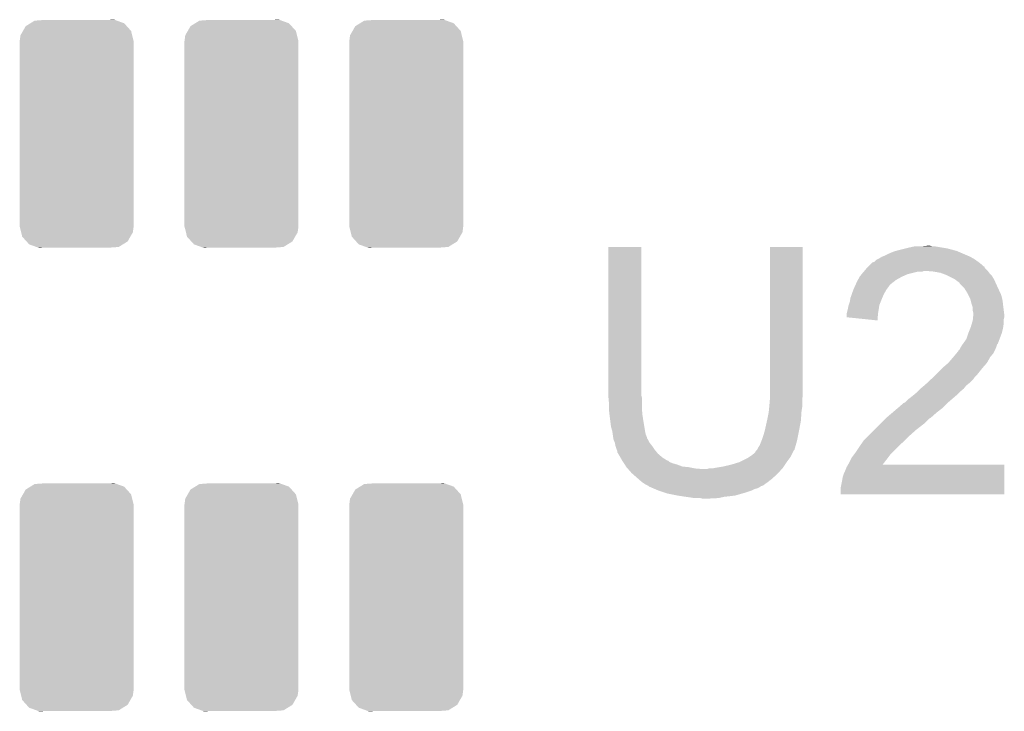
# Model space of a CAD drawing. Extents: x -0.05 to 0.95, y -0.15 to 1.54.
# Tile 24 of 27: x 0.42 to 0.57, y 1.27 to 1.38. Entities that reach past the tile are written whole.
import ezdxf

# ---------------------------------------------------------------- set-up
doc = ezdxf.new("R2010")
doc.units = 0
doc.layers.get('0').update_dxf_attribs({"linetype": 'CONTINUOUS'})
doc.layers.add('AMBIENT_26_CLICK_V100_GTO', color=14, linetype='CONTINUOUS')
doc.layers.add('AMBIENT_26_CLICK_V100_GTS', color=12, linetype='CONTINUOUS')

# ---------------------------------------------------------------- blocks, each defined once
blk = doc.blocks.new('CUSTOM_61')
for points in [[(-0.00792, 0.01672), (-0.00718, 0.01718), (0.00779, 0.01672), (0.00737, 0.01718)], [(-0.00718, 0.01718), (-0.00654, 0.01758), (0.00737, 0.01718), (0.00625, 0.01758)], [(-0.00654, 0.01758), (-0.00492, 0.0177), (0.00625, 0.01758), (0.00593, 0.0177)], [(0.00492, 0.0177), (0.00584, 0.01773), (0.00593, 0.0177), (0.00584, 0.01773)], [(-0.00885, 0.0144), (-0.00873, 0.01531), (0.00885, 0.0144), (0.00862, 0.01531)], [(-0.00873, 0.01531), (-0.00834, 0.01598), (0.00862, 0.01531), (0.00846, 0.01598)], [(-0.00834, 0.01598), (-0.00792, 0.01672), (0.00846, 0.01598), (0.00779, 0.01672)], [(-0.00885, 0.01435), (-0.00885, 0.0144), (0.00885, 0.01435), (0.00885, 0.0144)], [(-0.00885, -0.01435), (-0.00885, 0.01435), (0.00885, -0.01435), (0.00885, 0.01435)], [(-0.00885, -0.0144), (-0.00885, -0.01435), (0.00885, -0.0144), (0.00885, -0.01435)], [(-0.00862, -0.01531), (-0.00885, -0.0144), (0.00873, -0.01531), (0.00885, -0.0144)], [(-0.00846, -0.01598), (-0.00862, -0.01531), (0.00834, -0.01598), (0.00873, -0.01531)], [(-0.00779, -0.01672), (-0.00846, -0.01598), (0.00792, -0.01672), (0.00834, -0.01598)], [(-0.00737, -0.01718), (-0.00779, -0.01672), (0.00718, -0.01718), (0.00792, -0.01672)], [(-0.00625, -0.01758), (-0.00737, -0.01718), (0.00654, -0.01758), (0.00718, -0.01718)], [(-0.00593, -0.0177), (-0.00625, -0.01758), (0.00492, -0.0177), (0.00654, -0.01758)], [(-0.00584, -0.01773), (-0.00593, -0.0177), (-0.00584, -0.01773), (-0.00492, -0.0177)]]:
    blk.add_solid(points)

msp = doc.modelspace()

# ---------------------------------------------------------------- linework, layer by layer
at = {"layer": 'AMBIENT_26_CLICK_V100_GTO'}
for points in [[(0.5536, 1.3443), (0.5545, 1.3445), (0.559, 1.3443), (0.5578, 1.3445)], [(0.5555, 1.3445), (0.5565, 1.3446), (0.5574, 1.3445), (0.557, 1.3446)], [(0.507, 1.3214), (0.507, 1.3444), (0.5121, 1.3214), (0.5121, 1.3444)], [(0.507, 1.3444), (0.507, 1.3444), (0.5121, 1.3444), (0.507, 1.3444)], [(0.5321, 1.3222), (0.5321, 1.3444), (0.5372, 1.3222), (0.5372, 1.3444)], [(0.5321, 1.3444), (0.5321, 1.3444), (0.5372, 1.3444), (0.5321, 1.3444)], [(0.5495, 1.3429), (0.55, 1.3431), (0.5632, 1.3429), (0.56273, 1.3431)], [(0.55, 1.3431), (0.5506, 1.3434), (0.56273, 1.3431), (0.56203, 1.3434)], [(0.5506, 1.3434), (0.5513, 1.3437), (0.56203, 1.3434), (0.56133, 1.3437)], [(0.5513, 1.3437), (0.55165, 1.3438), (0.56133, 1.3437), (0.5611, 1.3438)], [(0.55165, 1.3438), (0.552, 1.3439), (0.5611, 1.3438), (0.56073, 1.3439)], [(0.552, 1.3439), (0.5532, 1.3442), (0.56073, 1.3439), (0.5596, 1.3442)], [(0.5532, 1.3442), (0.5536, 1.3443), (0.5596, 1.3442), (0.559, 1.3443)], [(0.5471, 1.3411), (0.5474, 1.3414), (0.5655, 1.3411), (0.5654, 1.3414)], [(0.5474, 1.3414), (0.5475, 1.3415), (0.5653, 1.3414), (0.5652, 1.3415)], [(0.5474, 1.3414), (0.5474, 1.3414), (0.5654, 1.3414), (0.5653, 1.3414)], [(0.5475, 1.3415), (0.548, 1.342), (0.5652, 1.3415), (0.5646, 1.342)], [(0.548, 1.342), (0.5483, 1.3421), (0.5646, 1.342), (0.56446, 1.3421)], [(0.5483, 1.3421), (0.5486, 1.3424), (0.56446, 1.3421), (0.56404, 1.3424)], [(0.5486, 1.3424), (0.5488, 1.3425), (0.56404, 1.3424), (0.5639, 1.3425)], [(0.5488, 1.3425), (0.549, 1.3426), (0.5639, 1.3425), (0.56373, 1.3426)], [(0.549, 1.3426), (0.5495, 1.3429), (0.56373, 1.3426), (0.5632, 1.3429)], [(0.54604, 1.3398), (0.5461, 1.3399), (0.5526, 1.3398), (0.55282, 1.3399)], [(0.5461, 1.3399), (0.54635, 1.3402), (0.55282, 1.3399), (0.5535, 1.3402)], [(0.54635, 1.3402), (0.54668, 1.3406), (0.5535, 1.3402), (0.5551, 1.3406)], [(0.54668, 1.3406), (0.54677, 1.3407), (0.5558, 1.3406), (0.556, 1.3407)], [(0.54677, 1.3407), (0.5471, 1.3411), (0.5659, 1.3407), (0.5655, 1.3411)], [(0.54677, 1.3407), (0.54677, 1.3407), (0.556, 1.3407), (0.5563, 1.3407)], [(0.5575, 1.3406), (0.5563, 1.3407), (0.566, 1.3406), (0.5659, 1.3407)], [(0.5586, 1.3404), (0.5575, 1.3406), (0.56615, 1.3404), (0.566, 1.3406)], [(0.55913, 1.3402), (0.5586, 1.3404), (0.5663, 1.3402), (0.56615, 1.3404)], [(0.5594, 1.3401), (0.55913, 1.3402), (0.5664, 1.3401), (0.5663, 1.3402)], [(0.5598, 1.3399), (0.5594, 1.3401), (0.5666, 1.3399), (0.5664, 1.3401)], [(0.5608, 1.3394), (0.5598, 1.3399), (0.5669, 1.3394), (0.5666, 1.3399)], [(0.54524, 1.3382), (0.54538, 1.3385), (0.5505, 1.3382), (0.5507, 1.3385)], [(0.54538, 1.3385), (0.54542, 1.3386), (0.5507, 1.3385), (0.5508, 1.3386)], [(0.54542, 1.3386), (0.5457, 1.3392), (0.5508, 1.3386), (0.55157, 1.3392)], [(0.5457, 1.3392), (0.54576, 1.3393), (0.55157, 1.3392), (0.5517, 1.3393)], [(0.54576, 1.3393), (0.54604, 1.3398), (0.5517, 1.3393), (0.5526, 1.3398)], [(0.5612, 1.3391), (0.5608, 1.3394), (0.56704, 1.3391), (0.5669, 1.3394)], [(0.5615, 1.3389), (0.5612, 1.3391), (0.56713, 1.3389), (0.56704, 1.3391)], [(0.5616, 1.3387), (0.5615, 1.3389), (0.56722, 1.3387), (0.56713, 1.3389)], [(0.562, 1.3383), (0.5616, 1.3387), (0.5674, 1.3383), (0.56722, 1.3387)], [(0.5446, 1.3365), (0.54481, 1.3371), (0.54954, 1.3365), (0.5498, 1.3371)], [(0.54481, 1.3371), (0.54506, 1.3378), (0.5498, 1.3371), (0.5502, 1.3378)], [(0.54506, 1.3378), (0.5451, 1.3379), (0.5502, 1.3378), (0.55027, 1.3379)], [(0.5451, 1.3379), (0.54524, 1.3382), (0.55027, 1.3379), (0.5505, 1.3382)], [(0.5623, 1.338), (0.562, 1.3383), (0.56754, 1.338), (0.5674, 1.3383)], [(0.5628, 1.3372), (0.5623, 1.338), (0.56791, 1.3372), (0.56754, 1.338)], [(0.5629, 1.337), (0.5628, 1.3372), (0.568, 1.337), (0.56791, 1.3372)], [(0.5632, 1.3364), (0.5629, 1.337), (0.56817, 1.3364), (0.568, 1.337)], [(0.5442, 1.3348), (0.5443, 1.3353), (0.549, 1.3348), (0.54908, 1.3353)], [(0.5443, 1.3353), (0.54433, 1.3354), (0.54908, 1.3353), (0.5491, 1.3354)], [(0.54433, 1.3354), (0.5445, 1.3359), (0.5491, 1.3354), (0.5493, 1.3359)], [(0.5445, 1.3359), (0.54458, 1.3364), (0.5493, 1.3359), (0.5495, 1.3364)], [(0.54458, 1.3364), (0.5446, 1.3365), (0.5495, 1.3364), (0.54954, 1.3365)], [(0.56323, 1.3363), (0.5632, 1.3364), (0.5682, 1.3363), (0.56817, 1.3364)], [(0.5634, 1.3356), (0.56323, 1.3363), (0.56829, 1.3356), (0.5682, 1.3363)], [(0.5636, 1.335), (0.5634, 1.3356), (0.56836, 1.335), (0.56829, 1.3356)], [(0.544, 1.334), (0.54405, 1.3342), (0.54888, 1.334), (0.5489, 1.3342)], [(0.544, 1.3335), (0.544, 1.334), (0.54884, 1.3335), (0.54888, 1.334)], [(0.54405, 1.3342), (0.5442, 1.3348), (0.5489, 1.3342), (0.549, 1.3348)], [(0.5636, 1.3345), (0.5636, 1.335), (0.56842, 1.3345), (0.56836, 1.335)], [(0.5637, 1.3341), (0.5636, 1.3345), (0.56847, 1.3341), (0.56842, 1.3345)], [(0.56365, 1.3335), (0.56369, 1.3339), (0.5685, 1.3335), (0.5685, 1.3339)], [(0.56369, 1.3339), (0.5637, 1.334), (0.5685, 1.3339), (0.56849, 1.334)], [(0.5637, 1.334), (0.5637, 1.3341), (0.56849, 1.334), (0.56847, 1.3341)], [(0.5488, 1.333), (0.544, 1.3335), (0.5488, 1.333), (0.54884, 1.3335)], [(0.5633, 1.332), (0.56345, 1.3325), (0.56833, 1.332), (0.5684, 1.3325)], [(0.56345, 1.3325), (0.5636, 1.333), (0.5684, 1.3325), (0.5684, 1.333)], [(0.5636, 1.333), (0.56361, 1.3331), (0.5684, 1.333), (0.5684, 1.3331)], [(0.56361, 1.3331), (0.56365, 1.3335), (0.5684, 1.3331), (0.5685, 1.3335)], [(0.5626, 1.3301), (0.5629, 1.331), (0.56776, 1.3301), (0.5681, 1.331)], [(0.5629, 1.331), (0.56322, 1.3318), (0.5681, 1.331), (0.5683, 1.3318)], [(0.56322, 1.3318), (0.5633, 1.332), (0.5683, 1.3318), (0.56833, 1.332)], [(0.56183, 1.329), (0.56203, 1.3293), (0.5673, 1.329), (0.5674, 1.3293)], [(0.56203, 1.3293), (0.5621, 1.3294), (0.5674, 1.3293), (0.5675, 1.3294)], [(0.5621, 1.3294), (0.5626, 1.3301), (0.5675, 1.3294), (0.56776, 1.3301)], [(0.56057, 1.3273), (0.56107, 1.3279), (0.5663, 1.3273), (0.5668, 1.3279)], [(0.56107, 1.3279), (0.5614, 1.3283), (0.5668, 1.3279), (0.567, 1.3283)], [(0.5614, 1.3283), (0.5614, 1.3284), (0.567, 1.3283), (0.56705, 1.3284)], [(0.5615, 1.3284), (0.56155, 1.3285), (0.56705, 1.3284), (0.5671, 1.3285)], [(0.56155, 1.3285), (0.5617, 1.3288), (0.5671, 1.3285), (0.56722, 1.3288)], [(0.5617, 1.3288), (0.56183, 1.329), (0.56722, 1.3288), (0.5673, 1.329)], [(0.5591, 1.3258), (0.5598, 1.3264), (0.56527, 1.3258), (0.5658, 1.3264)], [(0.5598, 1.3264), (0.5604, 1.3271), (0.5658, 1.3264), (0.56619, 1.3271)], [(0.5604, 1.3271), (0.56057, 1.3273), (0.56619, 1.3271), (0.5663, 1.3273)], [(0.5577, 1.3244), (0.5579, 1.3246), (0.5641, 1.3244), (0.5643, 1.3246)], [(0.5579, 1.3246), (0.5589, 1.3256), (0.5643, 1.3246), (0.5651, 1.3256)], [(0.5589, 1.3256), (0.5591, 1.3258), (0.5651, 1.3256), (0.56527, 1.3258)], [(0.55607, 1.3229), (0.5563, 1.3231), (0.5626, 1.3229), (0.56285, 1.3231)], [(0.5563, 1.3231), (0.55652, 1.3233), (0.56285, 1.3231), (0.5631, 1.3233)], [(0.55652, 1.3233), (0.55716, 1.3239), (0.5631, 1.3233), (0.5637, 1.3239)], [(0.55716, 1.3239), (0.55748, 1.3242), (0.5637, 1.3239), (0.5639, 1.3242)], [(0.55748, 1.3242), (0.5577, 1.3244), (0.5639, 1.3242), (0.5641, 1.3244)], [(0.5321, 1.3213), (0.5321, 1.3222), (0.5372, 1.3213), (0.5372, 1.3222)], [(0.5544, 1.3214), (0.555, 1.3219), (0.5611, 1.3214), (0.5616, 1.3219)], [(0.555, 1.3219), (0.5555, 1.3224), (0.5616, 1.3219), (0.5622, 1.3224)], [(0.5555, 1.3224), (0.5556, 1.3225), (0.5622, 1.3224), (0.56228, 1.3225)], [(0.5556, 1.3225), (0.55607, 1.3229), (0.56228, 1.3225), (0.5626, 1.3229)], [(0.507, 1.3211), (0.507, 1.3214), (0.51218, 1.3211), (0.5121, 1.3214)], [(0.50701, 1.321), (0.507, 1.3211), (0.5122, 1.321), (0.51218, 1.3211)], [(0.5071, 1.32), (0.50701, 1.321), (0.5122, 1.32), (0.5122, 1.321)], [(0.5071, 1.3194), (0.5071, 1.32), (0.5122, 1.3194), (0.5122, 1.32)], [(0.532, 1.3197), (0.53209, 1.3208), (0.5371, 1.3197), (0.5371, 1.3208)], [(0.53209, 1.3208), (0.5321, 1.3209), (0.5371, 1.3208), (0.53712, 1.3209)], [(0.5321, 1.3209), (0.5321, 1.3213), (0.53712, 1.3209), (0.5372, 1.3213)], [(0.55197, 1.3194), (0.5529, 1.3202), (0.5589, 1.3194), (0.5597, 1.3202)], [(0.553, 1.3202), (0.5535, 1.3207), (0.5597, 1.3202), (0.56028, 1.3207)], [(0.5535, 1.3207), (0.5539, 1.321), (0.56028, 1.3207), (0.56063, 1.321)], [(0.5539, 1.321), (0.5544, 1.3214), (0.56063, 1.321), (0.5611, 1.3214)], [(0.5071, 1.319), (0.5071, 1.3194), (0.51223, 1.319), (0.5122, 1.3194)], [(0.50719, 1.3182), (0.5071, 1.319), (0.5123, 1.3182), (0.51223, 1.319)], [(0.5317, 1.3177), (0.5319, 1.3187), (0.53692, 1.3177), (0.53699, 1.3187)], [(0.5319, 1.3187), (0.53192, 1.3189), (0.53699, 1.3187), (0.537, 1.3189)], [(0.53192, 1.3189), (0.53198, 1.3195), (0.537, 1.3189), (0.5371, 1.3195)], [(0.53198, 1.3195), (0.532, 1.3197), (0.5371, 1.3195), (0.5371, 1.3197)], [(0.5502, 1.3179), (0.55115, 1.3187), (0.5571, 1.3179), (0.558, 1.3187)], [(0.55115, 1.3187), (0.5515, 1.319), (0.558, 1.3187), (0.55839, 1.319)], [(0.5515, 1.319), (0.55197, 1.3194), (0.55839, 1.319), (0.5589, 1.3194)], [(0.5072, 1.3181), (0.50719, 1.3182), (0.51232, 1.3181), (0.5123, 1.3182)], [(0.5074, 1.3165), (0.5072, 1.3181), (0.51258, 1.3165), (0.51232, 1.3181)], [(0.5313, 1.3159), (0.53163, 1.3174), (0.53662, 1.3159), (0.5369, 1.3174)], [(0.53163, 1.3174), (0.5317, 1.3177), (0.5369, 1.3174), (0.53692, 1.3177)], [(0.549, 1.3167), (0.5493, 1.317), (0.5557, 1.3167), (0.5561, 1.317)], [(0.5493, 1.317), (0.5501, 1.3178), (0.5561, 1.317), (0.5569, 1.3178)], [(0.5501, 1.3178), (0.5502, 1.3179), (0.5569, 1.3178), (0.5571, 1.3179)], [(0.5076, 1.3158), (0.5074, 1.3165), (0.5127, 1.3158), (0.51258, 1.3165)], [(0.50767, 1.3153), (0.5076, 1.3158), (0.5128, 1.3153), (0.5127, 1.3158)], [(0.5311, 1.3152), (0.53127, 1.3158), (0.53648, 1.3152), (0.5366, 1.3158)], [(0.53127, 1.3158), (0.5313, 1.3159), (0.5366, 1.3158), (0.53662, 1.3159)], [(0.5475, 1.3152), (0.5483, 1.316), (0.5539, 1.3152), (0.5548, 1.316)], [(0.5483, 1.316), (0.549, 1.3167), (0.5548, 1.316), (0.5557, 1.3167)], [(0.5077, 1.3151), (0.50767, 1.3153), (0.51288, 1.3151), (0.5128, 1.3153)], [(0.50775, 1.3148), (0.5077, 1.3151), (0.513, 1.3148), (0.51288, 1.3151)], [(0.50777, 1.3147), (0.50775, 1.3148), (0.513, 1.3147), (0.513, 1.3148)], [(0.5078, 1.3145), (0.50777, 1.3147), (0.51313, 1.3145), (0.513, 1.3147)], [(0.50784, 1.3144), (0.5078, 1.3145), (0.5132, 1.3144), (0.51313, 1.3145)], [(0.508, 1.314), (0.50784, 1.3144), (0.5134, 1.314), (0.5132, 1.3144)], [(0.5081, 1.3135), (0.508, 1.314), (0.5138, 1.3135), (0.5134, 1.314)], [(0.5305, 1.3136), (0.53078, 1.3143), (0.5361, 1.3136), (0.5363, 1.3143)], [(0.53078, 1.3143), (0.5309, 1.3146), (0.5363, 1.3143), (0.53636, 1.3146)], [(0.5309, 1.3146), (0.5311, 1.3152), (0.53636, 1.3146), (0.53648, 1.3152)], [(0.54614, 1.3136), (0.54663, 1.3143), (0.5522, 1.3136), (0.553, 1.3143)], [(0.54663, 1.3143), (0.5467, 1.3144), (0.553, 1.3143), (0.5531, 1.3144)], [(0.5467, 1.3144), (0.5475, 1.3152), (0.5531, 1.3144), (0.5539, 1.3152)], [(0.5083, 1.3129), (0.5081, 1.3135), (0.5142, 1.3129), (0.5138, 1.3135)], [(0.5084, 1.3127), (0.5083, 1.3129), (0.51437, 1.3127), (0.5142, 1.3129)], [(0.5084, 1.3125), (0.5084, 1.3127), (0.51453, 1.3125), (0.51437, 1.3127)], [(0.50852, 1.3123), (0.5084, 1.3125), (0.5147, 1.3123), (0.51453, 1.3125)], [(0.5292, 1.312), (0.5297, 1.3124), (0.5354, 1.312), (0.5356, 1.3124)], [(0.5297, 1.3124), (0.5298, 1.3125), (0.5356, 1.3124), (0.53565, 1.3125)], [(0.5298, 1.3125), (0.5299, 1.3127), (0.53565, 1.3125), (0.53575, 1.3127)], [(0.5299, 1.3127), (0.53, 1.3128), (0.53575, 1.3127), (0.5358, 1.3128)], [(0.53, 1.3128), (0.5301, 1.3129), (0.5358, 1.3128), (0.5359, 1.3129)], [(0.5301, 1.3129), (0.5303, 1.3133), (0.5359, 1.3129), (0.53601, 1.3133)], [(0.5303, 1.3133), (0.5305, 1.3136), (0.53601, 1.3133), (0.5361, 1.3136)], [(0.54525, 1.3123), (0.5454, 1.3125), (0.5509, 1.3123), (0.5511, 1.3125)], [(0.5454, 1.3125), (0.546, 1.3134), (0.5511, 1.3125), (0.552, 1.3134)], [(0.546, 1.3134), (0.54614, 1.3136), (0.552, 1.3134), (0.5522, 1.3136)], [(0.50887, 1.3117), (0.50852, 1.3123), (0.5154, 1.3117), (0.5147, 1.3123)], [(0.5091, 1.3113), (0.50887, 1.3117), (0.51604, 1.3113), (0.5154, 1.3117)], [(0.50916, 1.3112), (0.5091, 1.3113), (0.5162, 1.3112), (0.51604, 1.3113)], [(0.50929, 1.311), (0.50916, 1.3112), (0.5165, 1.311), (0.5163, 1.3112)], [(0.50916, 1.3112), (0.50916, 1.3112), (0.5163, 1.3112), (0.5162, 1.3112)], [(0.50942, 1.3108), (0.50929, 1.311), (0.517, 1.3108), (0.5165, 1.311)], [(0.50955, 1.3106), (0.50942, 1.3108), (0.5177, 1.3106), (0.517, 1.3108)], [(0.5261, 1.3106), (0.5274, 1.311), (0.53443, 1.3106), (0.5347, 1.311)], [(0.5274, 1.311), (0.5286, 1.3116), (0.5347, 1.311), (0.53515, 1.3116)], [(0.5286, 1.3116), (0.5289, 1.3118), (0.53515, 1.3116), (0.5353, 1.3118)], [(0.5289, 1.3118), (0.5292, 1.312), (0.5353, 1.3118), (0.5354, 1.312)], [(0.54423, 1.3106), (0.5444, 1.3109), (0.5496, 1.3106), (0.54983, 1.3109)], [(0.5444, 1.3109), (0.5447, 1.3115), (0.54983, 1.3109), (0.5503, 1.3115)], [(0.5447, 1.3115), (0.5448, 1.3117), (0.5503, 1.3115), (0.55045, 1.3117)], [(0.5448, 1.3117), (0.54525, 1.3123), (0.55045, 1.3117), (0.5509, 1.3123)], [(0.50974, 1.3103), (0.50955, 1.3106), (0.5185, 1.3103), (0.5177, 1.3106)], [(0.5098, 1.3102), (0.50974, 1.3103), (0.5195, 1.3102), (0.5185, 1.3103)], [(0.50998, 1.31), (0.5098, 1.3102), (0.5205, 1.31), (0.5195, 1.3102)], [(0.51007, 1.3099), (0.50998, 1.31), (0.5217, 1.3099), (0.5205, 1.31)], [(0.5106, 1.3093), (0.51007, 1.3099), (0.53339, 1.3093), (0.53392, 1.3099)], [(0.51071, 1.3092), (0.5106, 1.3093), (0.5333, 1.3092), (0.53339, 1.3093)], [(0.5223, 1.3099), (0.5226, 1.31), (0.53392, 1.3099), (0.53401, 1.31)], [(0.5231, 1.31), (0.5236, 1.3101), (0.53401, 1.31), (0.5341, 1.3101)], [(0.5236, 1.3101), (0.5248, 1.3103), (0.5341, 1.3101), (0.53423, 1.3103)], [(0.5248, 1.3103), (0.5261, 1.3106), (0.53423, 1.3103), (0.53443, 1.3106)], [(0.5434, 1.3087), (0.5436, 1.3093), (0.5685, 1.3087), (0.5685, 1.3093)], [(0.5436, 1.3093), (0.5437, 1.3094), (0.5685, 1.3093), (0.5685, 1.3094)], [(0.5437, 1.3094), (0.5438, 1.3097), (0.5685, 1.3094), (0.5685, 1.3097)], [(0.5438, 1.3097), (0.544, 1.3102), (0.5685, 1.3097), (0.5685, 1.3102)], [(0.544, 1.3102), (0.54423, 1.3106), (0.5685, 1.3102), (0.5685, 1.3106)], [(0.54423, 1.3106), (0.54423, 1.3106), (0.5685, 1.3106), (0.5496, 1.3106)], [(0.51174, 1.3083), (0.51071, 1.3092), (0.5323, 1.3083), (0.5333, 1.3092)], [(0.5122, 1.3079), (0.51174, 1.3083), (0.53177, 1.3079), (0.5323, 1.3083)], [(0.5128, 1.3075), (0.5122, 1.3079), (0.53123, 1.3075), (0.53177, 1.3079)], [(0.5431, 1.3071), (0.5433, 1.3081), (0.5685, 1.3071), (0.5685, 1.3081)], [(0.5433, 1.3081), (0.5434, 1.3087), (0.5685, 1.3081), (0.5685, 1.3087)], [(0.513, 1.3074), (0.5128, 1.3075), (0.5311, 1.3074), (0.53123, 1.3075)], [(0.5132, 1.3073), (0.513, 1.3074), (0.5309, 1.3073), (0.531, 1.3074)], [(0.513, 1.3074), (0.513, 1.3074), (0.531, 1.3074), (0.5311, 1.3074)], [(0.5133, 1.3072), (0.5132, 1.3073), (0.53065, 1.3072), (0.5308, 1.3073)], [(0.5132, 1.3073), (0.5132, 1.3073), (0.5308, 1.3073), (0.5309, 1.3073)], [(0.51353, 1.3071), (0.5133, 1.3072), (0.5305, 1.3071), (0.53065, 1.3072)], [(0.514, 1.3069), (0.51353, 1.3071), (0.5301, 1.3069), (0.5305, 1.3071)], [(0.51423, 1.3068), (0.514, 1.3069), (0.5297, 1.3068), (0.5301, 1.3069)], [(0.5147, 1.3066), (0.51423, 1.3068), (0.5293, 1.3066), (0.5297, 1.3068)], [(0.5159, 1.3062), (0.5147, 1.3066), (0.5281, 1.3062), (0.5293, 1.3066)], [(0.5162, 1.3061), (0.5159, 1.3062), (0.52775, 1.3061), (0.5281, 1.3062)], [(0.5431, 1.306), (0.5431, 1.3071), (0.5685, 1.306), (0.5685, 1.3071)], [(0.5177, 1.3058), (0.5162, 1.3061), (0.5267, 1.3058), (0.52775, 1.3061)], [(0.51835, 1.3057), (0.5177, 1.3058), (0.5259, 1.3057), (0.5267, 1.3058)], [(0.519, 1.3056), (0.51835, 1.3057), (0.525, 1.3056), (0.5259, 1.3057)], [(0.5197, 1.3055), (0.519, 1.3056), (0.52455, 1.3055), (0.525, 1.3056)], [(0.5203, 1.3054), (0.5197, 1.3055), (0.5241, 1.3054), (0.52455, 1.3055)], [(0.5217, 1.3053), (0.5213, 1.3054), (0.5222, 1.3053), (0.5241, 1.3054)]]:
    msp.add_solid(points, dxfattribs=at)

# ---------------------------------------------------------------- block references
at = {"layer": 'AMBIENT_26_CLICK_V100_GTS'}
for p in [(0.4244, 1.362), (0.45, 1.362), (0.4756, 1.362), (0.4244, 1.29), (0.45, 1.29), (0.4756, 1.29)]:
    msp.add_blockref('CUSTOM_61', p, dxfattribs=at)

doc.saveas('drawing.dxf')
